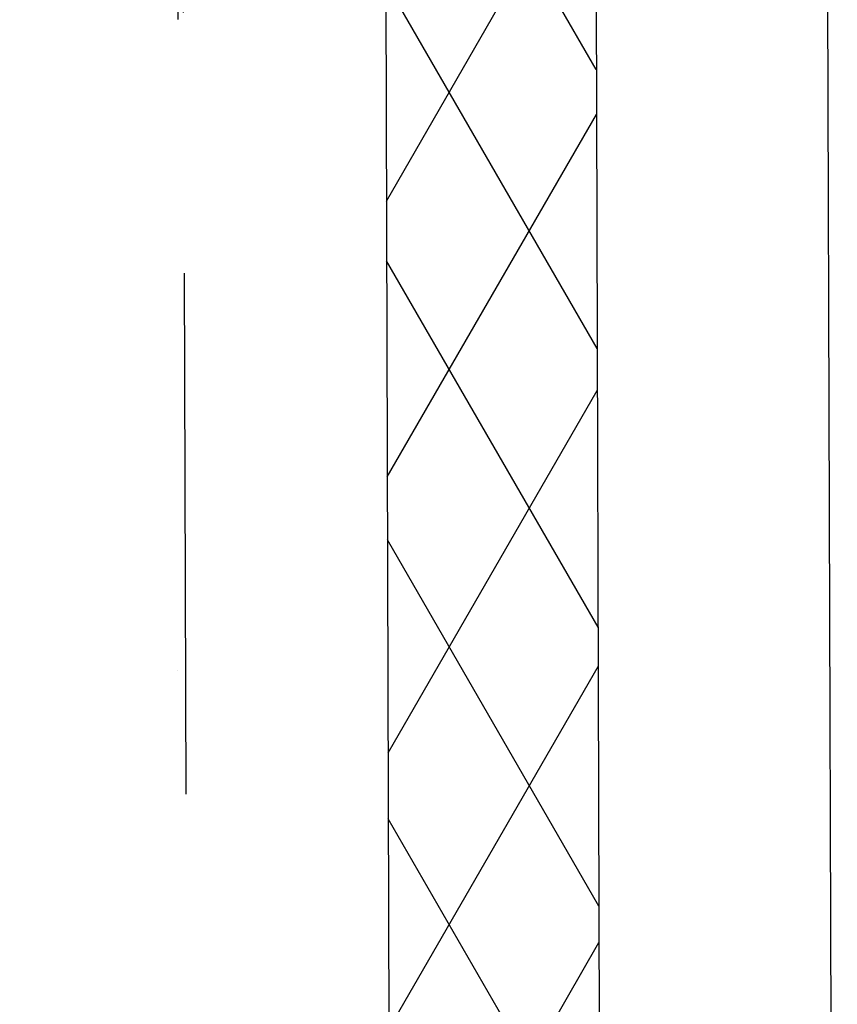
# Model space of a CAD drawing. Header units: millimetres. Extents: x -32221 to 212500, y 31663 to 93766.
# Tile 220 of 256: x 90165 to 90563, y 46374 to 46854. Entities that reach past the tile are written whole.
import ezdxf

# ---------------------------------------------------------------- set-up
doc = ezdxf.new("R2010")
doc.units = ezdxf.units.MM
doc.linetypes.add('DASHDOTX2', pattern=[50.8, 25.4, -12.7, 0, -12.7])
doc.layers.add('osie', color=251, linetype='Continuous')
doc.layers.add('Sciany', color=251, linetype='Continuous')

msp = doc.modelspace()

# ---------------------------------------------------------------- hatches: boundary and pattern name
at = {"layer": 'Sciany', "true_color": 0x636466, "transparency": 33554687}
h = msp.add_hatch(dxfattribs=at)
h.set_pattern_fill('DIAMONDS', color=251, scale=21.298246, angle=360, style=0)
h.set_pattern_definition([(60, (74679.455, 27072.76), (-58.56231, 33.81097), []), (120, (74679.455, 27072.76), (-58.56231, -33.81097), [])])
h.paths.add_polyline_path([(88656.625, 62052.787), (79453.975, 62062.25), (79453.975, 61960.019), (88656.519, 61950.599)])
h.paths.add_polyline_path([(90450.502, 59450.093), (90442.433, 62050.95), (89849.325, 62051.56), (89849.219, 61949.228), (90340.202, 61948.719), (90347.912, 59463.521)])
h.paths.add_polyline_path([(89271.837, 47649.75), (89271.837, 50675.258), (89166.831, 50684.438), (89169.606, 47649.62)])
h.paths.add_polyline_path([(90134.206, 47841.043), (90143.718, 47841.033), (90340.202, 47840.829), (90347.912, 45355.632), (90450.502, 45342.204), (90442.433, 47943.061), (90152.927, 47943.33), (90134.217, 47943.347), (90134.251, 47884.562)])
h.paths.add_polyline_path([(79426.116, 33439.499), (89271.837, 33439.499), (89271.837, 36567.368), (89166.831, 36576.548), (89169.606, 33541.73), (79426.206, 33529.807)])

# ---------------------------------------------------------------- linework, layer by layer
at = {"layer": 'osie', "color": 251, "linetype": 'DASHDOTX2', "ltscale": 25, "true_color": 0x636466}
msp.add_line((90241.854, 62730.045), (90241.854, 33019.002), dxfattribs=at)
at = {"layer": 'Sciany', "color": 251, "true_color": 0x636466}
for p, q in [((90554.939, 48061.688), (90563.422, 45327.423)), ((90442.433, 47943.061), (90450.502, 45342.204)), ((90340.202, 47840.829), (90347.912, 45355.632))]:
    msp.add_line(p, q, dxfattribs=at)
at = {"layer": 'Sciany', "color": 251, "linetype": 'DASHDOTX2', "ltscale": 10, "true_color": 0x636466}
msp.add_line((90241.854, 47746.34), (90248.958, 45374.804), dxfattribs=at)

doc.saveas('drawing.dxf')
